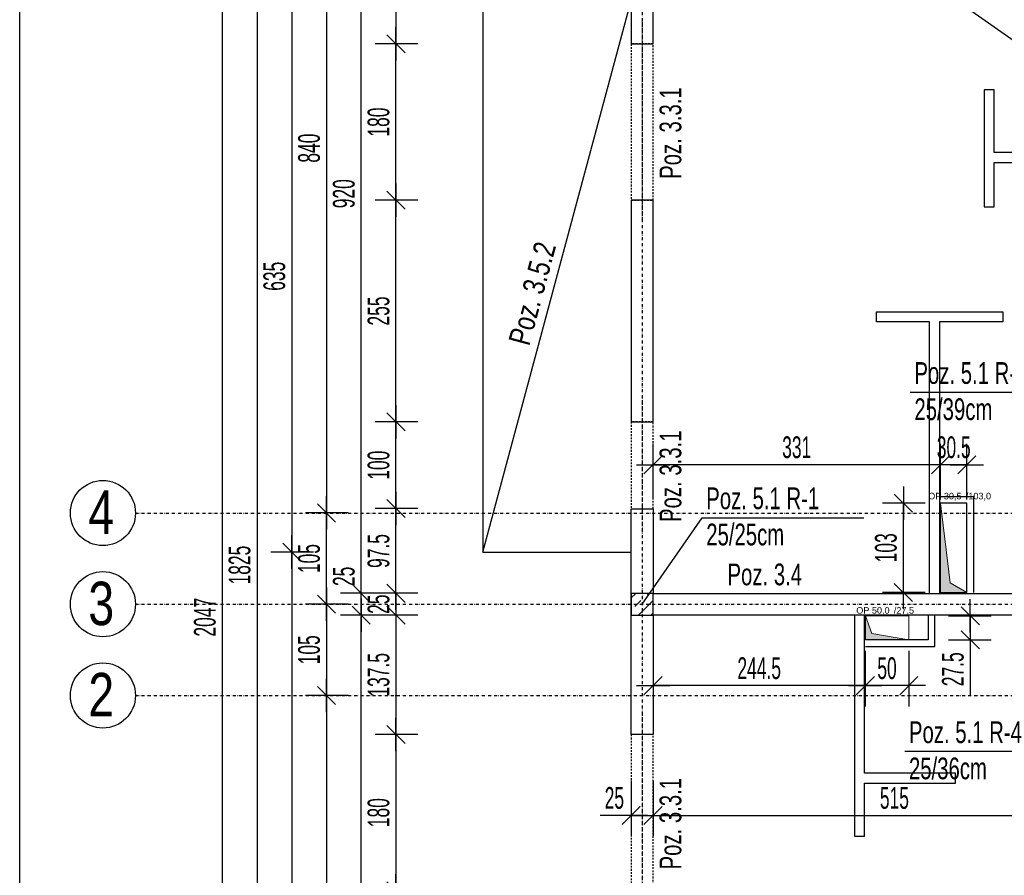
# Model space of a CAD drawing. Header units: millimetres. Extents: x -796 to 14823, y -2819 to 1873.
# Tile 12 of 51: x -796 to 338, y -201 to 784. Entities that reach past the tile are written whole.
import ezdxf

# ---------------------------------------------------------------- set-up
doc = ezdxf.new("R2010")
doc.units = ezdxf.units.MM
doc.header["$LTSCALE"] = 10
doc.linetypes.add('MO', pattern=[0.7, 0.35, -0.17, 0.01, -0.17])
doc.linetypes.add('MP', pattern=[0.36, 0.2, -0.16])
doc.layers.add('BA_obw', color=230, linetype='Continuous', plot=False)
for name, color, linetype in [('BA_szr', 1, 'Continuous'), ('BA_txs', 2, 'Continuous'), ('BA_wym', 1, 'Continuous'), ('BD_lpm', 1, 'MP'), ('BD_osm', 1, 'MO'), ('BD_txs', 2, 'Continuous'), ('BD_wic', 1, 'Continuous'), ('BD_wig', 3, 'Continuous'), ('BZ_odn', 1, 'Continuous'), ('BZ_txs', 2, 'Continuous')]:
    doc.layers.add(name, color=color, linetype=linetype)
doc.layers.add('Nowe_A-Przebicia_Nr_pióra__1', color=7, linetype='Continuous', lineweight=13)
doc.layers.add('Nowe_A-Przebicia_Nr_pióra__102', color=7, linetype='Continuous', lineweight=5, true_color=0xcccccc)
doc.styles.add('BIKTS', font='bikromsw.shx', dxfattribs={"width": 0.8})
doc.styles.add('BIKWYM', font='bikromsw.shx', dxfattribs={"width": 0.6})
doc.styles.add('STYL_AUTOMATYCZNY_1', font='arial.ttf')
doc.dimstyles.new('BA_KR_100_cm', dxfattribs={"dimtxt": 25, "dimasz": 1.666667, "dimexe": 24, "dimexo": 0, "dimgap": 0, "dimtad": 0, "dimdec": 1, "dimrnd": 0.5, "dimzin": 9, "dimdsep": 46, "dimtxsty": 'BIKWYM', "dimblk": 'WYM-KR', "dimcen": 0, "dimdle": 20, "dimclrd": 256, "dimclre": 256, "dimclrt": 2, "dimadec": 0, "dimazin": 0, "dimtfac": 0.033333, "dimtdec": 1, "dimtmove": 0, "dimatfit": 3, "dimldrblk": 'WYM-KR', "dimfxl": 25, "dimfxlon": 1, "dimtvp": 0.8, "dimtolj": 1, "dimarcsym": 0})
doc.dimstyles.new('BZ_ST_100_cm', dxfattribs={"dimtxt": 25, "dimasz": 1.666667, "dimexe": 24, "dimexo": 0, "dimgap": 0, "dimtad": 0, "dimdec": 1, "dimrnd": 0.5, "dimdsep": 46, "dimtxsty": 'BIKWYM', "dimblk": 'WYM-ST', "dimcen": 0, "dimdle": 20, "dimclrd": 256, "dimclre": 256, "dimclrt": 7, "dimadec": 0, "dimazin": 0, "dimtfac": 0.033333, "dimtdec": 1, "dimtix": 1, "dimtmove": 2, "dimatfit": 3, "dimldrblk": 'WYM-ST', "dimfxl": 25, "dimfxlon": 1, "dimtvp": 0.8, "dimtolj": 1, "dimtzin": 0, "dimarcsym": 0})

# ---------------------------------------------------------------- blocks, each defined once
blk = doc.blocks.new('WYM-ST')
blk.add_hatch(color=256).paths.add_polyline_path([(-13, 2.88), (0, 0), (-13, -2.88)])
blk.add_lwpolyline([(0, 0), (-13, 2.88), (-13, -2.88), (0, 0)])
blk = doc.blocks.new('WYM-KR')
at = {"linetype": 'ByBlock'}
blk.add_line((11.52, 0), (-11.52, 0), dxfattribs=at)
at = {"color": 7, "linetype": 'ByBlock'}
blk.add_line((6.24, 6.24), (-6.24, -6.24), dxfattribs=at)
blk = doc.blocks.new('*D92')
at = {"layer": 'BA_wym', "lineweight": -2}
for p, q in [((-337.5, 1043.9), (-386.5, 1043.9)), ((-362.5, 1042.2), (-362.5, 758)), ((-337.5, 756.4), (-386.5, 756.4))]:
    blk.add_line(p, q, dxfattribs=at)
at = {"layer": 'Defpoints', "color": 0}
for p in [(-91.5, 1043.9), (-362.5, 756.4), (-91.5, 756.4)]:
    blk.add_point(p, dxfattribs=at)
at = {"layer": 'BA_wym', "lineweight": -2, "xscale": 1.666666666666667, "yscale": 1.666666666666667, "zscale": 1.666666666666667}
for p, rotation in [((-362.5, 1043.9), 90), ((-362.5, 756.4), 270)]:
    blk.add_blockref('WYM-KR', p, dxfattribs=dict(at, rotation=rotation))
at = {"layer": 'BA_wym', "color": 2, "insert": (-382.5, 900.1), "char_height": 25, "attachment_point": 5, "rotation": 90, "style": 'BIKWYM'}
blk.add_mtext('\\A1;287.5', dxfattribs=at)
blk = doc.blocks.new('*D93')
at = {"layer": 'BA_wym', "lineweight": -2}
for p, q in [((-337.5, 756.4), (-386.5, 756.4)), ((-362.5, 578), (-362.5, 754.7)), ((-337.5, 576.4), (-386.5, 576.4))]:
    blk.add_line(p, q, dxfattribs=at)
at = {"layer": 'Defpoints', "color": 0}
for p in [(-362.5, 756.4), (-91.5, 756.4), (-91.5, 576.4)]:
    blk.add_point(p, dxfattribs=at)
at = {"layer": 'BA_wym', "lineweight": -2, "xscale": 1.666666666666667, "yscale": 1.666666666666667, "zscale": 1.666666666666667}
for p, rotation in [((-362.5, 756.4), 90), ((-362.5, 576.4), 270)]:
    blk.add_blockref('WYM-KR', p, dxfattribs=dict(at, rotation=rotation))
at = {"layer": 'BA_wym', "color": 2, "insert": (-382.5, 666.4), "char_height": 25, "attachment_point": 5, "rotation": 90, "style": 'BIKWYM'}
blk.add_mtext('\\A1;180', dxfattribs=at)
blk = doc.blocks.new('*D94')
at = {"layer": 'BA_wym', "lineweight": -2}
for p, q in [((-337.5, 576.4), (-386.5, 576.4)), ((-362.5, 323), (-362.5, 574.7)), ((-337.5, 321.4), (-386.5, 321.4))]:
    blk.add_line(p, q, dxfattribs=at)
at = {"layer": 'Defpoints', "color": 0}
for p in [(-362.5, 576.4), (-91.5, 576.4), (-91.5, 321.4)]:
    blk.add_point(p, dxfattribs=at)
at = {"layer": 'BA_wym', "lineweight": -2, "xscale": 1.666666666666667, "yscale": 1.666666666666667, "zscale": 1.666666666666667}
for p, rotation in [((-362.5, 576.4), 90), ((-362.5, 321.4), 270)]:
    blk.add_blockref('WYM-KR', p, dxfattribs=dict(at, rotation=rotation))
at = {"layer": 'BA_wym', "color": 2, "insert": (-382.5, 448.9), "char_height": 25, "attachment_point": 5, "rotation": 90, "style": 'BIKWYM'}
blk.add_mtext('\\A1;255', dxfattribs=at)
blk = doc.blocks.new('*D95')
at = {"layer": 'BA_wym', "lineweight": -2}
for p, q in [((-337.5, 321.4), (-386.5, 321.4)), ((-362.5, 223), (-362.5, 319.7)), ((-337.5, 221.4), (-386.5, 221.4))]:
    blk.add_line(p, q, dxfattribs=at)
at = {"layer": 'Defpoints', "color": 0}
for p in [(-362.5, 321.4), (-91.5, 321.4), (-91.5, 221.4)]:
    blk.add_point(p, dxfattribs=at)
at = {"layer": 'BA_wym', "lineweight": -2, "xscale": 1.666666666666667, "yscale": 1.666666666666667, "zscale": 1.666666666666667}
for p, rotation in [((-362.5, 321.4), 90), ((-362.5, 221.4), 270)]:
    blk.add_blockref('WYM-KR', p, dxfattribs=dict(at, rotation=rotation))
at = {"layer": 'BA_wym', "color": 2, "insert": (-382.5, 271.4), "char_height": 25, "attachment_point": 5, "rotation": 90, "style": 'BIKWYM'}
blk.add_mtext('\\A1;100', dxfattribs=at)
blk = doc.blocks.new('*D96')
at = {"layer": 'BA_wym', "lineweight": -2}
for p, q in [((-337.5, 221.4), (-386.5, 221.4)), ((-362.5, 125.5), (-362.5, 219.7)), ((-337.5, 123.9), (-386.5, 123.9))]:
    blk.add_line(p, q, dxfattribs=at)
at = {"layer": 'Defpoints', "color": 0}
for p in [(-362.5, 221.4), (-91.5, 221.4), (-91.5, 123.9)]:
    blk.add_point(p, dxfattribs=at)
at = {"layer": 'BA_wym', "lineweight": -2, "xscale": 1.666666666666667, "yscale": 1.666666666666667, "zscale": 1.666666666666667}
for p, rotation in [((-362.5, 221.4), 90), ((-362.5, 123.9), 270)]:
    blk.add_blockref('WYM-KR', p, dxfattribs=dict(at, rotation=rotation))
at = {"layer": 'BA_wym', "color": 2, "insert": (-382.5, 172.6), "char_height": 25, "attachment_point": 5, "rotation": 90, "style": 'BIKWYM'}
blk.add_mtext('\\A1;97.5', dxfattribs=at)
blk = doc.blocks.new('*D97')
at = {"layer": 'BA_wym', "lineweight": -2}
for p, q in [((-362.5, 125.5), (-362.5, 127.2)), ((-337.5, 123.9), (-386.5, 123.9)), ((-362.5, 123.9), (-362.5, 98.9)), ((-337.5, 98.9), (-386.5, 98.9)), ((-362.5, 97.2), (-362.5, 95.5))]:
    blk.add_line(p, q, dxfattribs=at)
at = {"layer": 'Defpoints', "color": 0}
for p in [(-91.5, 123.9), (-362.5, 98.9), (-91.5, 98.9)]:
    blk.add_point(p, dxfattribs=at)
at = {"layer": 'BA_wym', "lineweight": -2, "xscale": 1.666666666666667, "yscale": 1.666666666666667, "zscale": 1.666666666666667}
for p, rotation in [((-362.5, 123.9), 270), ((-362.5, 98.9), 90)]:
    blk.add_blockref('WYM-KR', p, dxfattribs=dict(at, rotation=rotation))
at = {"layer": 'BA_wym', "color": 2, "insert": (-382.5, 111.4), "char_height": 25, "attachment_point": 5, "rotation": 90, "style": 'BIKWYM'}
blk.add_mtext('\\A1;25', dxfattribs=at)
blk = doc.blocks.new('*D98')
at = {"layer": 'BA_wym', "lineweight": -2}
for p, q in [((-337.5, 98.9), (-386.5, 98.9)), ((-362.5, 97.2), (-362.5, -37)), ((-337.5, -38.6), (-386.5, -38.6))]:
    blk.add_line(p, q, dxfattribs=at)
at = {"layer": 'Defpoints', "color": 0}
for p in [(-91.5, 98.9), (-362.5, -38.6), (-91.5, -38.6)]:
    blk.add_point(p, dxfattribs=at)
at = {"layer": 'BA_wym', "lineweight": -2, "xscale": 1.666666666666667, "yscale": 1.666666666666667, "zscale": 1.666666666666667}
for p, rotation in [((-362.5, 98.9), 90), ((-362.5, -38.6), 270)]:
    blk.add_blockref('WYM-KR', p, dxfattribs=dict(at, rotation=rotation))
at = {"layer": 'BA_wym', "color": 2, "insert": (-382.5, 30.1), "char_height": 25, "attachment_point": 5, "rotation": 90, "style": 'BIKWYM'}
blk.add_mtext('\\A1;137.5', dxfattribs=at)
blk = doc.blocks.new('*D99')
at = {"layer": 'BA_wym', "lineweight": -2}
for p, q in [((-337.5, -38.6), (-386.5, -38.6)), ((-362.5, -40.3), (-362.5, -217)), ((-337.5, -218.6), (-386.5, -218.6))]:
    blk.add_line(p, q, dxfattribs=at)
at = {"layer": 'Defpoints', "color": 0}
for p in [(-91.5, -38.6), (-362.5, -218.6), (-91.5, -218.6)]:
    blk.add_point(p, dxfattribs=at)
at = {"layer": 'BA_wym', "lineweight": -2, "xscale": 1.666666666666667, "yscale": 1.666666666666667, "zscale": 1.666666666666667}
for p, rotation in [((-362.5, -38.6), 90), ((-362.5, -218.6), 270)]:
    blk.add_blockref('WYM-KR', p, dxfattribs=dict(at, rotation=rotation))
at = {"layer": 'BA_wym', "color": 2, "insert": (-382.5, -128.6), "char_height": 25, "attachment_point": 5, "rotation": 90, "style": 'BIKWYM'}
blk.add_mtext('\\A1;180', dxfattribs=at)
blk = doc.blocks.new('*D100')
at = {"layer": 'BA_wym', "lineweight": -2}
for p, q in [((-337.5, -218.6), (-386.5, -218.6)), ((-362.5, -900.5), (-362.5, -220.3)), ((-337.5, -902.1), (-386.5, -902.1))]:
    blk.add_line(p, q, dxfattribs=at)
at = {"layer": 'Defpoints', "color": 0}
for p in [(-362.5, -218.6), (-91.5, -218.6), (-91.5, -902.1)]:
    blk.add_point(p, dxfattribs=at)
at = {"layer": 'BA_wym', "lineweight": -2, "xscale": 1.666666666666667, "yscale": 1.666666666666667, "zscale": 1.666666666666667}
for p, rotation in [((-362.5, -218.6), 90), ((-362.5, -902.1), 270)]:
    blk.add_blockref('WYM-KR', p, dxfattribs=dict(at, rotation=rotation))
at = {"layer": 'BA_wym', "color": 2, "insert": (-382.5, -560.4), "char_height": 25, "attachment_point": 5, "rotation": 90, "style": 'BIKWYM'}
blk.add_mtext('\\A1;683.5', dxfattribs=at)
blk = doc.blocks.new('*D103')
at = {"layer": 'BA_wym', "lineweight": -2}
for p, q in [((-377.5, 1043.9), (-426.5, 1043.9)), ((-402.5, 125.5), (-402.5, 1042.2)), ((-377.5, 123.9), (-426.5, 123.9))]:
    blk.add_line(p, q, dxfattribs=at)
at = {"layer": 'Defpoints', "color": 0}
for p in [(-402.5, 1043.9), (-91.5, 1043.9), (-91.5, 123.9)]:
    blk.add_point(p, dxfattribs=at)
at = {"layer": 'BA_wym', "lineweight": -2, "xscale": 1.666666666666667, "yscale": 1.666666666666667, "zscale": 1.666666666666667}
for p, rotation in [((-402.5, 1043.9), 90), ((-402.5, 123.9), 270)]:
    blk.add_blockref('WYM-KR', p, dxfattribs=dict(at, rotation=rotation))
at = {"layer": 'BA_wym', "color": 2, "insert": (-422.5, 583.9), "char_height": 25, "attachment_point": 5, "rotation": 90, "style": 'BIKWYM'}
blk.add_mtext('\\A1;920', dxfattribs=at)
blk = doc.blocks.new('*D104')
at = {"layer": 'BA_wym', "lineweight": -2}
for p, q in [((-402.5, 125.5), (-402.5, 159.6)), ((-377.5, 123.9), (-426.5, 123.9)), ((-402.5, 98.9), (-402.5, 123.9)), ((-377.5, 98.9), (-426.5, 98.9)), ((-402.5, 97.2), (-402.5, 95.5))]:
    blk.add_line(p, q, dxfattribs=at)
at = {"layer": 'Defpoints', "color": 0}
for p in [(-402.5, 123.9), (-91.5, 123.9), (-91.5, 98.9)]:
    blk.add_point(p, dxfattribs=at)
at = {"layer": 'BA_wym', "lineweight": -2, "xscale": 1.666666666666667, "yscale": 1.666666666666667, "zscale": 1.666666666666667}
for p, rotation in [((-402.5, 123.9), 270), ((-402.5, 98.9), 90)]:
    blk.add_blockref('WYM-KR', p, dxfattribs=dict(at, rotation=rotation))
at = {"layer": 'BA_wym', "color": 2, "insert": (-422.5, 143.4), "char_height": 25, "attachment_point": 5, "rotation": 90, "style": 'BIKWYM'}
blk.add_mtext('\\A1;25', dxfattribs=at)
blk = doc.blocks.new('*D105')
at = {"layer": 'BA_wym', "lineweight": -2}
for p, q in [((-377.5, 98.9), (-426.5, 98.9)), ((-402.5, -729.5), (-402.5, 97.2)), ((-377.5, -731.1), (-426.5, -731.1))]:
    blk.add_line(p, q, dxfattribs=at)
at = {"layer": 'Defpoints', "color": 0}
for p in [(-402.5, 98.9), (-91.5, 98.9), (-66.5, -731.1)]:
    blk.add_point(p, dxfattribs=at)
at = {"layer": 'BA_wym', "lineweight": -2, "xscale": 1.666666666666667, "yscale": 1.666666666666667, "zscale": 1.666666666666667}
for p, rotation in [((-402.5, 98.9), 90), ((-402.5, -731.1), 270)]:
    blk.add_blockref('WYM-KR', p, dxfattribs=dict(at, rotation=rotation))
at = {"layer": 'BA_wym', "color": 2, "insert": (-422.5, -316.1), "char_height": 25, "attachment_point": 5, "rotation": 90, "style": 'BIKWYM'}
blk.add_mtext('\\A1;830', dxfattribs=at)
blk = doc.blocks.new('*D109')
at = {"layer": 'BA_wym', "lineweight": -2}
for p, q in [((-417.5, 1056.4), (-466.5, 1056.4)), ((-442.5, 1054.7), (-442.5, 218)), ((-417.5, 216.4), (-466.5, 216.4))]:
    blk.add_line(p, q, dxfattribs=at)
at = {"layer": 'Defpoints', "color": 0}
for p in [(-91.5, 1056.4), (-442.5, 216.4), (-91.5, 216.4)]:
    blk.add_point(p, dxfattribs=at)
at = {"layer": 'BA_wym', "lineweight": -2, "xscale": 1.666666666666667, "yscale": 1.666666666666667, "zscale": 1.666666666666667}
for p, rotation in [((-442.5, 1056.4), 90), ((-442.5, 216.4), 270)]:
    blk.add_blockref('WYM-KR', p, dxfattribs=dict(at, rotation=rotation))
at = {"layer": 'BA_wym', "color": 2, "insert": (-462.5, 636.4), "char_height": 25, "attachment_point": 5, "rotation": 90, "style": 'BIKWYM'}
blk.add_mtext('\\A1;840', dxfattribs=at)
blk = doc.blocks.new('*D110')
at = {"layer": 'BA_wym', "lineweight": -2}
for p, q in [((-417.5, 216.4), (-466.5, 216.4)), ((-442.5, 113), (-442.5, 214.7)), ((-417.5, 111.4), (-466.5, 111.4))]:
    blk.add_line(p, q, dxfattribs=at)
at = {"layer": 'Defpoints', "color": 0}
for p in [(-442.5, 216.4), (-91.5, 216.4), (-91.5, 111.4)]:
    blk.add_point(p, dxfattribs=at)
at = {"layer": 'BA_wym', "lineweight": -2, "xscale": 1.666666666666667, "yscale": 1.666666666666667, "zscale": 1.666666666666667}
for p, rotation in [((-442.5, 216.4), 90), ((-442.5, 111.4), 270)]:
    blk.add_blockref('WYM-KR', p, dxfattribs=dict(at, rotation=rotation))
at = {"layer": 'BA_wym', "color": 2, "insert": (-462.5, 163.9), "char_height": 25, "attachment_point": 5, "rotation": 90, "style": 'BIKWYM'}
blk.add_mtext('\\A1;105', dxfattribs=at)
blk = doc.blocks.new('*D111')
at = {"layer": 'BA_wym', "lineweight": -2}
for p, q in [((-417.5, 111.4), (-466.5, 111.4)), ((-442.5, 109.7), (-442.5, 8)), ((-417.5, 6.4), (-466.5, 6.4))]:
    blk.add_line(p, q, dxfattribs=at)
at = {"layer": 'Defpoints', "color": 0}
for p in [(-91.5, 111.4), (-442.5, 6.4), (-91.5, 6.4)]:
    blk.add_point(p, dxfattribs=at)
at = {"layer": 'BA_wym', "lineweight": -2, "xscale": 1.666666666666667, "yscale": 1.666666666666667, "zscale": 1.666666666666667}
for p, rotation in [((-442.5, 111.4), 90), ((-442.5, 6.4), 270)]:
    blk.add_blockref('WYM-KR', p, dxfattribs=dict(at, rotation=rotation))
at = {"layer": 'BA_wym', "color": 2, "insert": (-462.5, 58.9), "char_height": 25, "attachment_point": 5, "rotation": 90, "style": 'BIKWYM'}
blk.add_mtext('\\A1;105', dxfattribs=at)
blk = doc.blocks.new('*D112')
at = {"layer": 'BA_wym', "lineweight": -2}
for p, q in [((-417.5, 6.4), (-466.5, 6.4)), ((-442.5, 4.7), (-442.5, -742)), ((-417.5, -743.6), (-466.5, -743.6))]:
    blk.add_line(p, q, dxfattribs=at)
at = {"layer": 'Defpoints', "color": 0}
for p in [(-91.5, 6.4), (-442.5, -743.6), (-91.5, -743.6)]:
    blk.add_point(p, dxfattribs=at)
at = {"layer": 'BA_wym', "lineweight": -2, "xscale": 1.666666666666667, "yscale": 1.666666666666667, "zscale": 1.666666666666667}
for p, rotation in [((-442.5, 6.4), 90), ((-442.5, -743.6), 270)]:
    blk.add_blockref('WYM-KR', p, dxfattribs=dict(at, rotation=rotation))
at = {"layer": 'BA_wym', "color": 2, "insert": (-462.5, -368.6), "char_height": 25, "attachment_point": 5, "rotation": 90, "style": 'BIKWYM'}
blk.add_mtext('\\A1;750', dxfattribs=at)
blk = doc.blocks.new('*D115')
at = {"layer": 'BA_wym', "lineweight": -2}
for p, q in [((-497.5, 1068.9), (-546.5, 1068.9)), ((-522.5, 1067.2), (-522.5, -754.5)), ((-497.5, -756.1), (-546.5, -756.1))]:
    blk.add_line(p, q, dxfattribs=at)
at = {"layer": 'Defpoints', "color": 0}
for p in [(-91.5, 1068.9), (-522.5, -756.1), (-66.5, -756.1)]:
    blk.add_point(p, dxfattribs=at)
at = {"layer": 'BA_wym', "lineweight": -2, "xscale": 1.666666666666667, "yscale": 1.666666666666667, "zscale": 1.666666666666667}
for p, rotation in [((-522.5, 1068.9), 90), ((-522.5, -756.1), 270)]:
    blk.add_blockref('WYM-KR', p, dxfattribs=dict(at, rotation=rotation))
at = {"layer": 'BA_wym', "color": 2, "insert": (-542.5, 156.4), "char_height": 25, "attachment_point": 5, "rotation": 90, "style": 'BIKWYM'}
blk.add_mtext('\\A1;1825', dxfattribs=at)
blk = doc.blocks.new('*D117')
at = {"layer": 'BA_wym', "lineweight": -2}
for p, q in [((-537.5, 1119.9), (-586.5, 1119.9)), ((-562.5, 1118.2), (-562.5, -925.5)), ((-537.5, -927.1), (-586.5, -927.1))]:
    blk.add_line(p, q, dxfattribs=at)
at = {"layer": 'Defpoints', "color": 0}
for p in [(598.5, 1119.9), (-562.5, -927.1), (-91.5, -927.1)]:
    blk.add_point(p, dxfattribs=at)
at = {"layer": 'BA_wym', "lineweight": -2, "xscale": 1.666666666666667, "yscale": 1.666666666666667, "zscale": 1.666666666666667}
for p, rotation in [((-562.5, 1119.9), 90), ((-562.5, -927.1), 270)]:
    blk.add_blockref('WYM-KR', p, dxfattribs=dict(at, rotation=rotation))
at = {"layer": 'BA_wym', "color": 2, "insert": (-582.5, 96.4), "char_height": 25, "attachment_point": 5, "rotation": 90, "style": 'BIKWYM'}
blk.add_mtext('\\A1;2047', dxfattribs=at)
blk = doc.blocks.new('*D218')
at = {"layer": 'BA_wym', "lineweight": -2}
for p, q in [((-91.5, -91.8), (-91.5, -155.8)), ((-66.5, -91.8), (-66.5, -155.8)), ((-93.1, -131.8), (-127.2, -131.8)), ((-91.5, -131.8), (-66.5, -131.8)), ((-64.8, -131.8), (-63.1, -131.8))]:
    blk.add_line(p, q, dxfattribs=at)
at = {"layer": 'Defpoints', "color": 0}
for p in [(-91.5, 81.8), (-66.5, 81.8), (-66.5, -131.8)]:
    blk.add_point(p, dxfattribs=at)
at = {"layer": 'BA_wym', "lineweight": -2, "xscale": 1.666666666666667, "yscale": 1.666666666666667, "zscale": 1.666666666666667}
blk.add_blockref('WYM-KR', (-91.5, -131.8), dxfattribs=at)
at = {"layer": 'BA_wym', "lineweight": -2, "xscale": 1.666666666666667, "yscale": 1.666666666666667, "zscale": 1.666666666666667, "rotation": 180}
blk.add_blockref('WYM-KR', (-66.5, -131.8), dxfattribs=at)
at = {"layer": 'BA_wym', "color": 2, "insert": (-111, -111.8), "char_height": 25, "attachment_point": 5, "style": 'BIKWYM'}
blk.add_mtext('\\A1;25', dxfattribs=at)
blk = doc.blocks.new('*D219')
at = {"layer": 'BA_wym', "lineweight": -2}
for p, q in [((-66.5, -91.8), (-66.5, -155.8)), ((448.5, -91.8), (448.5, -155.8)), ((-64.8, -131.8), (446.9, -131.8))]:
    blk.add_line(p, q, dxfattribs=at)
at = {"layer": 'Defpoints', "color": 0}
for p in [(-66.5, 81.8), (448.5, 81.8), (448.5, -131.8)]:
    blk.add_point(p, dxfattribs=at)
at = {"layer": 'BA_wym', "lineweight": -2, "xscale": 1.666666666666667, "yscale": 1.666666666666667, "zscale": 1.666666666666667, "rotation": 180}
blk.add_blockref('WYM-KR', (-66.5, -131.8), dxfattribs=at)
at = {"layer": 'BA_wym', "lineweight": -2, "xscale": 1.666666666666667, "yscale": 1.666666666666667, "zscale": 1.666666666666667}
blk.add_blockref('WYM-KR', (448.5, -131.8), dxfattribs=at)
at = {"layer": 'BA_wym', "color": 2, "insert": (211.5, -111.8), "char_height": 25, "attachment_point": 5, "style": 'BIKWYM'}
blk.add_mtext('\\A1;515', dxfattribs=at)
blk = doc.blocks.new('*D294')
at = {"layer": 'BA_wym', "lineweight": -2}
for p, q in [((246.8, 227.8), (197.8, 227.8)), ((221.8, 126.5), (221.8, 226.1)), ((246.8, 124.9), (197.8, 124.9))]:
    blk.add_line(p, q, dxfattribs=at)
at = {"layer": 'Defpoints', "color": 0}
for p in [(221.8, 227.8), (264.5, 227.8), (264.5, 124.9)]:
    blk.add_point(p, dxfattribs=at)
at = {"layer": 'BA_wym', "lineweight": -2, "xscale": 1.666666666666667, "yscale": 1.666666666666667, "zscale": 1.666666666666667}
for p, rotation in [((221.8, 227.8), 90), ((221.8, 124.9), 270)]:
    blk.add_blockref('WYM-KR', p, dxfattribs=dict(at, rotation=rotation))
at = {"layer": 'BA_wym', "color": 2, "insert": (201.8, 176.3), "char_height": 25, "attachment_point": 5, "rotation": 90, "style": 'BIKWYM'}
blk.add_mtext('\\A1;103', dxfattribs=at)
blk = doc.blocks.new('*D295')
at = {"layer": 'BA_wym', "lineweight": -2}
for p, q in [((273.9, 97.9), (322.9, 97.9)), ((298.9, 99.5), (298.9, 101.2)), ((298.9, 97.9), (298.9, 70.4)), ((273.9, 70.4), (322.9, 70.4)), ((298.9, 68.7), (298.9, 6.1))]:
    blk.add_line(p, q, dxfattribs=at)
at = {"layer": 'Defpoints', "color": 0}
for p in [(228, 97.9), (228, 70.4), (298.9, 70.4)]:
    blk.add_point(p, dxfattribs=at)
at = {"layer": 'BA_wym', "lineweight": -2, "xscale": 1.666666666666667, "yscale": 1.666666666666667, "zscale": 1.666666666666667}
for p, rotation in [((298.9, 97.9), 270), ((298.9, 70.4), 90)]:
    blk.add_blockref('WYM-KR', p, dxfattribs=dict(at, rotation=rotation))
at = {"layer": 'BA_wym', "color": 2, "insert": (278.9, 36.5), "char_height": 25, "attachment_point": 5, "rotation": 90, "style": 'BIKWYM'}
blk.add_mtext('\\A1;27.5', dxfattribs=at)
blk = doc.blocks.new('*D296')
at = {"layer": 'BA_wym', "lineweight": -2}
for p, q in [((178, 57.6), (178, -6.4)), ((228, 57.6), (228, -6.4)), ((226.3, 17.6), (179.7, 17.6))]:
    blk.add_line(p, q, dxfattribs=at)
at = {"layer": 'Defpoints', "color": 0}
for p in [(178, 70.4), (228, 70.4), (178, 17.6)]:
    blk.add_point(p, dxfattribs=at)
at = {"layer": 'BA_wym', "lineweight": -2, "xscale": 1.666666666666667, "yscale": 1.666666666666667, "zscale": 1.666666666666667, "rotation": 180}
blk.add_blockref('WYM-KR', (178, 17.6), dxfattribs=at)
at = {"layer": 'BA_wym', "lineweight": -2, "xscale": 1.666666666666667, "yscale": 1.666666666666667, "zscale": 1.666666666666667}
blk.add_blockref('WYM-KR', (228, 17.6), dxfattribs=at)
at = {"layer": 'BA_wym', "color": 2, "insert": (203, 37.6), "char_height": 25, "attachment_point": 5, "style": 'BIKWYM'}
blk.add_mtext('\\A1;50', dxfattribs=at)
blk = doc.blocks.new('*D297')
at = {"layer": 'BA_wym', "lineweight": -2}
for p, q in [((-66.5, 57.6), (-66.5, -6.4)), ((178, 57.6), (178, -6.4)), ((176.4, 17.6), (-64.8, 17.6))]:
    blk.add_line(p, q, dxfattribs=at)
at = {"layer": 'Defpoints', "color": 0}
for p in [(-66.5, 98.9), (178, 70.4), (-66.5, 17.6)]:
    blk.add_point(p, dxfattribs=at)
at = {"layer": 'BA_wym', "lineweight": -2, "xscale": 1.666666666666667, "yscale": 1.666666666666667, "zscale": 1.666666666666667, "rotation": 180}
blk.add_blockref('WYM-KR', (-66.5, 17.6), dxfattribs=at)
at = {"layer": 'BA_wym', "lineweight": -2, "xscale": 1.666666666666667, "yscale": 1.666666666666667, "zscale": 1.666666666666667}
blk.add_blockref('WYM-KR', (178, 17.6), dxfattribs=at)
at = {"layer": 'BA_wym', "color": 2, "insert": (55.8, 37.6), "char_height": 25, "attachment_point": 5, "style": 'BIKWYM'}
blk.add_mtext('\\A1;244.5', dxfattribs=at)
blk = doc.blocks.new('*D298')
at = {"layer": 'BA_wym', "lineweight": -2}
for p, q in [((264.5, 231.9), (264.5, 295.9)), ((295, 231.9), (295, 295.9)), ((262.9, 271.9), (261.2, 271.9)), ((295, 271.9), (264.5, 271.9)), ((296.7, 271.9), (298.4, 271.9))]:
    blk.add_line(p, q, dxfattribs=at)
at = {"layer": 'Defpoints', "color": 0}
for p in [(264.5, 271.9), (264.5, 227.8), (295, 227.8)]:
    blk.add_point(p, dxfattribs=at)
at = {"layer": 'BA_wym', "lineweight": -2, "xscale": 1.666666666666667, "yscale": 1.666666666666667, "zscale": 1.666666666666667}
blk.add_blockref('WYM-KR', (264.5, 271.9), dxfattribs=at)
at = {"layer": 'BA_wym', "lineweight": -2, "xscale": 1.666666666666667, "yscale": 1.666666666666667, "zscale": 1.666666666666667, "rotation": 180}
blk.add_blockref('WYM-KR', (295, 271.9), dxfattribs=at)
at = {"layer": 'BA_wym', "color": 2, "insert": (279.8, 291.9), "char_height": 25, "attachment_point": 5, "style": 'BIKWYM'}
blk.add_mtext('\\A1;30.5', dxfattribs=at)
blk = doc.blocks.new('*D299')
at = {"layer": 'BA_wym', "lineweight": -2}
for p, q in [((-66.5, 231.9), (-66.5, 295.9)), ((264.5, 231.9), (264.5, 295.9)), ((262.9, 271.9), (-64.8, 271.9))]:
    blk.add_line(p, q, dxfattribs=at)
at = {"layer": 'Defpoints', "color": 0}
for p in [(-66.5, 271.9), (264.5, 227.8), (-66.5, 221.4)]:
    blk.add_point(p, dxfattribs=at)
at = {"layer": 'BA_wym', "lineweight": -2, "xscale": 1.666666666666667, "yscale": 1.666666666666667, "zscale": 1.666666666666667, "rotation": 180}
blk.add_blockref('WYM-KR', (-66.5, 271.9), dxfattribs=at)
at = {"layer": 'BA_wym', "lineweight": -2, "xscale": 1.666666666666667, "yscale": 1.666666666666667, "zscale": 1.666666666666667}
blk.add_blockref('WYM-KR', (264.5, 271.9), dxfattribs=at)
at = {"layer": 'BA_wym', "color": 2, "insert": (99, 291.9), "char_height": 25, "attachment_point": 5, "style": 'BIKWYM'}
blk.add_mtext('\\A1;331', dxfattribs=at)
blk = doc.blocks.new('*D328')
at = {"layer": 'BA_wym', "lineweight": -2}
for p, q in [((-262.5, -1252.6), (-262.5, -1316.6)), ((-91.5, -1252.6), (-91.5, -1316.6)), ((-93.1, -1292.6), (-260.8, -1292.6))]:
    blk.add_line(p, q, dxfattribs=at)
at = {"layer": 'Defpoints', "color": 0}
for p in [(-262.5, 171.4), (-91.5, -927.1), (-262.5, -1292.6)]:
    blk.add_point(p, dxfattribs=at)
at = {"layer": 'BA_wym', "lineweight": -2, "xscale": 1.666666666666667, "yscale": 1.666666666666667, "zscale": 1.666666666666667, "rotation": 180}
blk.add_blockref('WYM-KR', (-262.5, -1292.6), dxfattribs=at)
at = {"layer": 'BA_wym', "lineweight": -2, "xscale": 1.666666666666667, "yscale": 1.666666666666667, "zscale": 1.666666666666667}
blk.add_blockref('WYM-KR', (-91.5, -1292.6), dxfattribs=at)
at = {"layer": 'BA_wym', "color": 2, "insert": (-177, -1272.6), "char_height": 25, "attachment_point": 5, "style": 'BIKWYM'}
blk.add_mtext('\\A1;171', dxfattribs=at)
blk = doc.blocks.new('*D329')
at = {"layer": 'BA_wym', "lineweight": -2}
for p, q in [((-262.5, -1292.6), (-262.5, -1356.6)), ((2684.5, -1292.6), (2684.5, -1356.6)), ((-260.8, -1332.6), (2682.9, -1332.6))]:
    blk.add_line(p, q, dxfattribs=at)
at = {"layer": 'Defpoints', "color": 0}
for p in [(-262.5, 171.4), (2684.5, 171.4), (2684.5, -1332.6)]:
    blk.add_point(p, dxfattribs=at)
at = {"layer": 'BA_wym', "lineweight": -2, "xscale": 1.666666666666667, "yscale": 1.666666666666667, "zscale": 1.666666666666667, "rotation": 180}
blk.add_blockref('WYM-KR', (-262.5, -1332.6), dxfattribs=at)
at = {"layer": 'BA_wym', "lineweight": -2, "xscale": 1.666666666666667, "yscale": 1.666666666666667, "zscale": 1.666666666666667}
blk.add_blockref('WYM-KR', (2684.5, -1332.6), dxfattribs=at)
at = {"layer": 'BA_wym', "color": 2, "insert": (1211, -1312.6), "char_height": 25, "attachment_point": 5, "style": 'BIKWYM'}
blk.add_mtext('\\A1;2947', dxfattribs=at)
blk = doc.blocks.new('*D331')
at = {"layer": 'BA_wym', "lineweight": -2}
for p, q in [((-457.5, 806.4), (-506.5, 806.4)), ((-482.5, 804.7), (-482.5, 173)), ((-457.5, 171.4), (-506.5, 171.4))]:
    blk.add_line(p, q, dxfattribs=at)
at = {"layer": 'Defpoints', "color": 0}
for p in [(-442.5, 806.4), (-482.5, 171.4), (-442.5, 171.4)]:
    blk.add_point(p, dxfattribs=at)
at = {"layer": 'BA_wym', "lineweight": -2, "xscale": 1.666666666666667, "yscale": 1.666666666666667, "zscale": 1.666666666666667}
for p, rotation in [((-482.5, 806.4), 90), ((-482.5, 171.4), 270)]:
    blk.add_blockref('WYM-KR', p, dxfattribs=dict(at, rotation=rotation))
at = {"layer": 'BA_wym', "color": 2, "insert": (-502.5, 488.9), "char_height": 25, "attachment_point": 5, "rotation": 90, "style": 'BIKWYM'}
blk.add_mtext('\\A1;635', dxfattribs=at)
blk = doc.blocks.new('*D332')
at = {"layer": 'BA_wym', "lineweight": -2}
for p, q in [((-457.5, 171.4), (-506.5, 171.4)), ((-482.5, 169.7), (-482.5, -925.5)), ((-457.5, -927.1), (-506.5, -927.1))]:
    blk.add_line(p, q, dxfattribs=at)
at = {"layer": 'Defpoints', "color": 0}
for p in [(-442.5, 171.4), (-482.5, -927.1), (-442.5, -927.1)]:
    blk.add_point(p, dxfattribs=at)
at = {"layer": 'BA_wym', "lineweight": -2, "xscale": 1.666666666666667, "yscale": 1.666666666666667, "zscale": 1.666666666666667}
for p, rotation in [((-482.5, 171.4), 90), ((-482.5, -927.1), 270)]:
    blk.add_blockref('WYM-KR', p, dxfattribs=dict(at, rotation=rotation))
at = {"layer": 'BA_wym', "color": 2, "insert": (-502.5, -377.9), "char_height": 25, "attachment_point": 5, "rotation": 90, "style": 'BIKWYM'}
blk.add_mtext('\\A1;1098.5', dxfattribs=at)

msp = doc.modelspace()

# ---------------------------------------------------------------- hatches: boundary and pattern name
at = {"layer": 'BA_szr'}
h = msp.add_hatch(dxfattribs=at)
h.set_pattern_fill('BIK_ZELBET', color=256, scale=100, angle=45, pattern_type=2)
h.set_pattern_definition([(45, (-11705.26, -945), (-14.142136, 14.142136), []), (45, (-11712.33, -937.929), (-14.142136, 14.142136), [10, -10])])
h.paths.add_polyline_path([(-91.48, 98.85), (-66.48, 98.85), (-66.48, 123.85), (-91.48, 123.85)])
at = {"layer": 'Nowe_A-Przebicia_Nr_pióra__102', "linetype": 'Continuous', "lineweight": 5, "true_color": 0xcccccc}
for points in [[(295.02, 124.85), (264.52, 124.85), (264.52, 227.81), (275.84, 136.17)], [(228, 70.35), (178.02, 70.35), (178.02, 97.85), (185.51, 77.84)]]:
    msp.add_hatch(color=254, dxfattribs=at).paths.add_polyline_path(points)

# ---------------------------------------------------------------- linework, layer by layer
at = {"layer": 'BA_obw'}
msp.add_lwpolyline([(-795.82, 1873.17), (3205.68, 1873.17), (3205.68, -1534.81), (-795.82, -1534.81)], close=True, dxfattribs=at)
at = {"layer": 'BD_lpm'}
for points in [[(-66.48, 756.35), (-91.48, 756.35), (-91.48, 576.35), (-66.48, 576.35)], [(-66.48, 321.35), (-91.48, 321.35), (-91.48, 221.35), (-66.48, 221.35)], [(-66.48, -38.65), (-91.48, -38.65), (-91.48, -218.65), (-66.48, -218.65)]]:
    msp.add_lwpolyline(points, close=True, dxfattribs=at)
at = {"layer": 'BD_osm', "color": 5}
for p, q in [((-78.98, 781.35), (-78.98, 551.35)), ((-78.98, 346.35), (-78.98, 196.35)), ((-78.98, -13.65), (-78.98, -243.65))]:
    msp.add_line(p, q, dxfattribs=at)
at = {"layer": 'BD_osm'}
for points in [[(-78.98, 1639.86), (-78.98, -1432.6)], [(-662.48, 216.35), (3084.52, 216.35)], [(-662.48, 111.35), (3084.52, 111.35)], [(-662.48, 6.35), (3084.52, 6.35)]]:
    msp.add_lwpolyline(points, dxfattribs=at)
at = {"layer": 'BD_wic'}
for points in [[(2513.52, -756.15), (-91.48, 1068.85)], [(-91.48, 806.35), (-262.48, 806.35), (-262.48, 171.35), (-91.48, 171.35)], [(-262.48, 171.35), (-91.48, 806.35)], [(598.52, 631.35), (326.52, 631.35), (326.52, 703.35), (315.02, 703.35), (315.02, 568.85), (326.52, 568.85), (326.52, 619.85), (598.52, 619.85)], [(252.02, 123.85), (252.02, 436.35), (191.02, 436.35), (191.02, 447.85), (336.52, 447.85), (336.52, 436.35), (263.52, 436.35), (263.52, 123.85)], [(264.52, 235.31), (302.52, 235.31), (302.52, 124.85)], [(295.02, 124.85), (295.02, 227.81), (264.52, 227.81)], [(165.52, 98.85), (165.52, -155.66), (177.02, -155.66), (177.02, -94.65)], [(177.02, -94.65), (282, -94.65), (282, -83.15), (177.02, -83.15), (177.02, 98.85)], [(178.02, 62.85), (258.02, 62.85), (258.02, 97.85)], [(250.52, 97.85), (250.52, 70.35), (178.02, 70.35)]]:
    msp.add_lwpolyline(points, dxfattribs=at)
for centre in [(-699.98, 216.35), (-699.98, 111.35), (-699.98, 6.35)]:
    msp.add_circle(centre, 37.5, dxfattribs=at)
at = {"layer": 'BD_wig'}
for points in [[(41.02, 1043.85), (41.02, 1068.85), (-91.48, 1068.85), (-91.48, 756.35), (-66.48, 756.35), (-66.48, 1043.85), (41.02, 1043.85)], [(-91.48, 221.35), (-66.48, 221.35), (-66.48, 123.85), (448.52, 123.85), (448.52, 228.85), (487.56, 228.85), (487.56, 203.85), (473.52, 203.85), (473.52, 18.85), (484.52, 18.85), (484.52, -6.15), (448.52, -6.15), (448.52, 98.85), (-66.48, 98.85), (-66.48, -38.65), (-91.48, -38.65), (-91.48, 221.35)]]:
    msp.add_lwpolyline(points, dxfattribs=at)
for points in [[(-66.48, 576.35), (-91.48, 576.35), (-91.48, 321.35), (-66.48, 321.35)], [(-91.48, 98.85), (-66.48, 98.85), (-66.48, 123.85), (-91.48, 123.85)]]:
    msp.add_lwpolyline(points, close=True, dxfattribs=at)
at = {"layer": 'Nowe_A-Przebicia_Nr_pióra__1', "color": 7, "linetype": 'Continuous', "lineweight": 13}
for p, q in [((275.84, 136.17), (264.52, 227.81)), ((264.52, 124.85), (264.52, 227.81)), ((295.02, 227.81), (264.52, 227.81)), ((295.02, 124.85), (295.02, 227.81)), ((295.02, 124.85), (275.84, 136.17)), ((295.02, 124.85), (264.52, 124.85)), ((185.51, 77.84), (178.02, 97.85)), ((178.02, 97.85), (228, 97.85)), ((178.02, 70.35), (178.02, 97.85)), ((228, 97.85), (228, 70.35)), ((228, 70.35), (178.02, 70.35)), ((228, 70.35), (185.51, 77.84))]:
    msp.add_line(p, q, dxfattribs=at)

# ---------------------------------------------------------------- texts
at = {"layer": 'BA_txs', "style": 'BIKTS'}
for s, rotation, width, p in [('Poz. 3.3.1', 90, 0.7, (-33.93, 601.02)), ('Poz. 3.5.2', 74.92827, 0.8, (-209.18, 407.7)), ('Poz. 3.3.1', 90, 0.7, (-33.93, 206.02)), ('Poz. 3.3.1', 90, 0.7, (-33.93, -193.98))]:
    msp.add_text(s, height=25, rotation=rotation, dxfattribs=dict(at, width=width)).set_placement(p)
at = {"layer": 'BA_txs', "style": 'BIKTS', "width": 0.7}
msp.add_text('Poz. 3.4', height=25, dxfattribs=at).set_placement((19.28, 133.17))
at = {"layer": 'BD_txs', "style": 'BIKTS', "width": 0.8}
for s, p in [('4', (-716.79, 192.29)), ('3', (-716.79, 87.29)), ('2', (-716.79, -17.71))]:
    msp.add_text(s, height=50, dxfattribs=at).set_placement(p)
at = {"layer": 'BZ_txs', "char_height": 25, "width": 452.0462, "attachment_point": 1, "style": 'BIKTS'}
for s, insert in [('{\\W0.7;Poz. 5.1 R-5\\P\\A1;25/39cm}', (234.54, 390.03)), ('{\\W0.7;Poz. 5.1 R-1\\P\\A1;25/25cm}', (-5.19, 245.78)), ('{\\W0.7;Poz. 5.1 R-4\\P\\A1;25/36cm}', (228.26, -23.45))]:
    msp.add_mtext(s, dxfattribs=dict(at, insert=insert))
at = {"layer": 'Nowe_A-Przebicia_Nr_pióra__1', "color": 7, "lineweight": 13, "style": 'STYL_AUTOMATYCZNY_1'}
for s, p in [('OP 30,5', (250.39, 232.09)), (' /103,0', (290.76, 232.09)), ('OP 50,0', (167.55, 100.52)), (' /27,5', (207.91, 100.52))]:
    msp.add_text(s, height=7.5, dxfattribs=at).set_placement(p)

# ---------------------------------------------------------------- dimensions: what is measured, and where the dimension line sits
at = {"layer": 'BA_wym'}
for base, p1, p2, picture, middle in [((-562.48, -927.15), (598.52, 1119.85), (-91.48, -927.15), '*D117', (-582.48, 96.35)), ((-522.48, -756.15), (-91.48, 1068.85), (-66.48, -756.15), '*D115', (-542.48, 156.35)), ((-442.48, 216.35), (-91.48, 1056.35), (-91.48, 216.35), '*D109', (-462.48, 636.35)), ((-402.48, 1043.85), (-91.48, 123.85), (-91.48, 1043.85), '*D103', (-422.48, 583.85)), ((-362.48, 756.35), (-91.48, 1043.85), (-91.48, 756.35), '*D92', (-382.48, 900.1)), ((-482.48, 171.35), (-442.48, 806.35), (-442.48, 171.35), '*D331', (-502.48, 488.85)), ((-362.48, 756.35), (-91.48, 576.35), (-91.48, 756.35), '*D93', (-382.48, 666.35)), ((-362.48, 576.35), (-91.48, 321.35), (-91.48, 576.35), '*D94', (-382.48, 448.85)), ((-362.48, 321.35), (-91.48, 221.35), (-91.48, 321.35), '*D95', (-382.48, 271.35)), ((-362.48, 221.35), (-91.48, 123.85), (-91.48, 221.35), '*D96', (-382.48, 172.6)), ((221.76, 227.81), (264.52, 124.85), (264.52, 227.81), '*D294', (201.76, 176.33)), ((-442.48, 216.35), (-91.48, 111.35), (-91.48, 216.35), '*D110', (-462.48, 163.85)), ((-482.48, -927.15), (-442.48, 171.35), (-442.48, -927.15), '*D332', (-502.48, -377.9)), ((-402.48, 123.85), (-91.48, 98.85), (-91.48, 123.85), '*D104', (-422.48, 143.38)), ((-442.48, 6.35), (-91.48, 111.35), (-91.48, 6.35), '*D111', (-462.48, 58.85)), ((-402.48, 98.85), (-66.48, -731.15), (-91.48, 98.85), '*D105', (-422.48, -316.15)), ((-362.48, -38.65), (-91.48, 98.85), (-91.48, -38.65), '*D98', (-382.48, 30.1)), ((298.89, 70.35), (228, 97.85), (228, 70.35), '*D295', (278.89, 36.54)), ((-442.48, -743.65), (-91.48, 6.35), (-91.48, -743.65), '*D112', (-462.48, -368.65)), ((-362.48, -218.65), (-91.48, -38.65), (-91.48, -218.65), '*D99', (-382.48, -128.65)), ((-362.48, -218.65), (-91.48, -902.15), (-91.48, -218.65), '*D100', (-382.48, -560.4))]:
    dim = msp.add_linear_dim(base=base, p1=p1, p2=p2, angle=90, dimstyle='BA_KR_100_cm', override={"dimatfit": 1}, dxfattribs=at)
    dim.commit()
    dim.dimension.update_dxf_attribs({"geometry": picture, "text_midpoint": middle})
for base, p1, p2, override, picture, middle in [((-66.48, 271.88), (264.52, 227.81), (-66.48, 221.35), {"dimtmove": 1, "dimatfit": 1, "dimfxl": 40}, '*D299', (99.02, 291.88)), ((-262.48, -1292.6), (-91.48, -927.15), (-262.48, 171.35), {"dimatfit": 1, "dimfxl": 40}, '*D328', (-176.98, -1272.6)), ((2684.52, -1332.6), (-262.48, 171.35), (2684.52, 171.35), {"dimatfit": 1, "dimfxl": 40}, '*D329', (1211.02, -1312.6)), ((-66.48, 17.62), (178.02, 70.35), (-66.48, 98.85), {"dimatfit": 1, "dimfxl": 40}, '*D297', (55.77, 37.62)), ((178.02, 17.62), (228, 70.35), (178.02, 70.35), {"dimatfit": 1, "dimfxl": 40}, '*D296', (203.01, 37.62))]:
    dim = msp.add_linear_dim(base=base, p1=p1, p2=p2, dimstyle='BA_KR_100_cm', override=override, dxfattribs=at)
    dim.commit()
    dim.dimension.update_dxf_attribs({"geometry": picture, "text_midpoint": middle})
for base, p1, p2, override, picture, middle in [((264.52, 271.88), (295.02, 227.81), (264.52, 227.81), {"dimatfit": 1, "dimfxl": 40}, '*D298', (279.77, 271.88)), ((-66.48, -131.84), (-91.48, 81.79), (-66.48, 81.79), {"dimatfit": 1, "dimfxl": 40}, '*D218', (-111.01, -131.84)), ((448.52, -131.84), (-66.48, 81.79), (448.52, 81.79), {"dimtmove": 1, "dimatfit": 1, "dimfxl": 40}, '*D219', (211.47, -131.84))]:
    dim = msp.add_linear_dim(base=base, p1=p1, p2=p2, dimstyle='BA_KR_100_cm', override=override, dxfattribs=at)
    dim.commit()
    dim.dimension.update_dxf_attribs({"geometry": picture, "text_midpoint": middle, "dimtype": 160})
dim = msp.add_linear_dim(base=(-362.48, 98.85), p1=(-91.48, 123.85), p2=(-91.48, 98.85), angle=90, dimstyle='BA_KR_100_cm', override={"dimatfit": 1}, dxfattribs=at)
dim.commit()
dim.dimension.update_dxf_attribs({"geometry": '*D97', "text_midpoint": (-362.48, 111.35), "dimtype": 160})

# ---------------------------------------------------------------- leaders
at = {"layer": 'BZ_odn', "has_arrowhead": 0}
for points in [[(468.06, 216.35), (416.06, 355.23), (229.68, 355.23)], [(-78.98, 111.35), (-10.05, 210.98), (176.33, 210.98)], [(466.52, 6.35), (409.78, -58.25), (223.4, -58.25)]]:
    msp.add_leader(points, dimstyle='BZ_ST_100_cm', dxfattribs=at)

doc.saveas('drawing.dxf')
